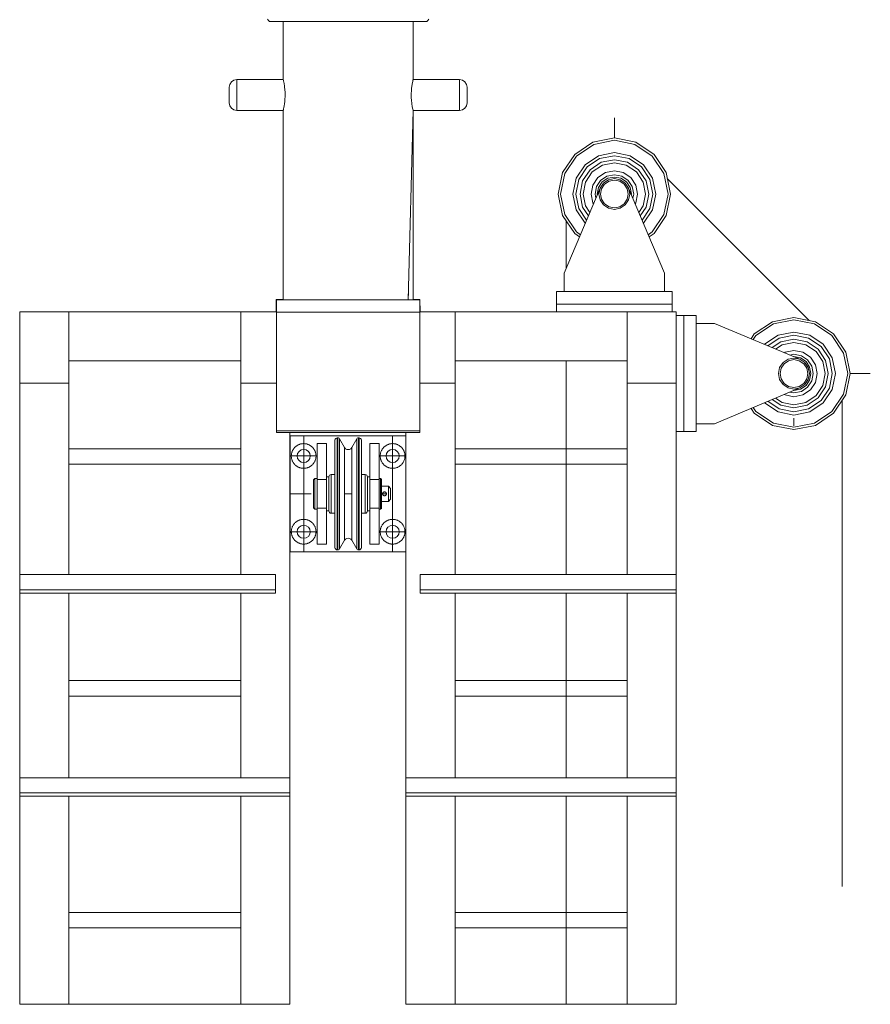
# Model space of a CAD drawing. Header units: millimetres. Extents: x 53056 to 116131, y -669674 to -625124.
# Tile 197 of 256: x 61040 to 62140, y -629223 to -627949. Entities that reach past the tile are written whole.
import ezdxf

# ---------------------------------------------------------------- set-up
doc = ezdxf.new("R2010")
doc.units = ezdxf.units.MM
doc.header["$MEASUREMENT"] = 0
for name, pattern in [('DGN Style 1', [536.199087, 0.892178, -535.306909]), ('DGN Style 3', [1249.049455, 892.178182, -356.871273]), ('DGN Style 4', [1428.377269, 713.742545, -356.871273, 0.892178, -356.871273])]:
    doc.linetypes.add(name, pattern=pattern)
doc.layers.add('Side Cradle Tower', color=7, linetype='Continuous', lineweight=0)
doc.layers.add('Side Cradle Tower Platform', color=7, linetype='Continuous', lineweight=0)

# ---------------------------------------------------------------- blocks, each defined once
blk = doc.blocks.new('*U55')
at = {"layer": 'Side Cradle Tower', "color": 7, "linetype": 'Continuous', "lineweight": 0}
for p, q in [((-23212.9, 19371.3), (-23212.9, 19371.3)), ((-23273.3, 19352.9), (-23273.3, 19345.2)), ((-22985.3, 19352.9), (-22985.3, 19360.5)), ((-23283.3, 19349), (-23283.3, 19345.8)), ((-22975.3, 19345.8), (-22975.3, 19349)), ((-23045.4, 19333.4), (-23045.6, 19334.4)), ((-23045.3, 19332.9), (-23045.4, 19333.4)), ((-23045.3, 19332.7), (-23045.3, 19088.2)), ((-23051.6, 19088.1), (-23051.4, 19098.9)), ((-23222.4, 19071.9), (-23222.5, 19087.9)), ((-23222.1, 19072.5), (-23222.1, 19088.5)), ((-23213.3, 19088.5), (-23222.1, 19088.5)), ((-23036.7, 19071.9), (-23036.7, 19087.9)), ((-23036.3, 19072.5), (-23036.4, 19088.5)), ((-23554.1, 19072.5), (-23490.6, 19072.5)), ((-23554.1, 18980), (-23554.1, 19072.5)), ((-23490.6, 19072.5), (-23490.6, 18980)), ((-23490.6, 19072.5), (-23268, 19072.5)), ((-23222.4, 19072.5), (-23268, 19072.5)), ((-23268, 19072.5), (-23268, 18980)), ((-23222.1, 19071.9), (-23222.1, 19072.5)), ((-23222.1, 18918.4), (-23222.1, 19071.9)), ((-23036.7, 18918.4), (-23036.7, 19071.9)), ((-23036.3, 19072.5), (-22991, 19072.5)), ((-22991, 19072.5), (-22991, 18980)), ((-22860, 19072.5), (-22991, 19072.5)), ((-22768.5, 19072.5), (-22768.5, 18980)), ((-22705, 19072.5), (-22710, 19072.5)), ((-22705, 19067.5), (-22705, 19072.5)), ((-23268, 19009), (-23490.6, 19009)), ((-22991, 19009), (-22768.5, 19009)), ((-23554.1, 18980), (-23554.1, 18732.4)), ((-23490.6, 18980), (-23554.1, 18980)), ((-23490.6, 18732.4), (-23490.6, 18980)), ((-23268, 18732.4), (-23268, 18980)), ((-23268, 18980), (-23222.1, 18980)), ((-22991, 18980), (-23036.7, 18980)), ((-22991, 18732.4), (-22991, 18980)), ((-22768.5, 18732.4), (-22768.5, 18980)), ((-22768.5, 18980), (-22705, 18980)), ((-23222.1, 18918.4), (-23036.7, 18918.4)), ((-23222.1, 18916.3), (-23222.1, 18918.4)), ((-23036.7, 18918.4), (-23036.7, 18916.3)), ((-22705, 18926.9), (-22705, 18732.4)), ((-23222.1, 18916.3), (-23036.7, 18916.3)), ((-23204.5, 18916.3), (-23204.5, 18818.7)), ((-23204.3, 18761.9), (-23204.3, 18911.9)), ((-23204.3, 18911.9), (-23054.5, 18911.9)), ((-23143.3, 18903.8), (-23143.3, 18909.4)), ((-23142.7, 18903.8), (-23142.7, 18909.4)), ((-23140.6, 18902.7), (-23140.6, 18908.1)), ((-23115.8, 18903.8), (-23115.8, 18909.4)), ((-23115.2, 18903.8), (-23115.2, 18909.4)), ((-23054.5, 18916.3), (-23054.5, 18818.7)), ((-23490.6, 18895.2), (-23268, 18895.2)), ((-23204.5, 18895.2), (-23204.5, 18895.2)), ((-23169.3, 18901.9), (-23157.3, 18901.9)), ((-23124.7, 18892.1), (-23124.7, 18896.7)), ((-23089.3, 18901.9), (-23101.3, 18901.9)), ((-23065.7, 18891.9), (-23068.5, 18893.7)), ((-22991, 18895.2), (-22768.5, 18895.2)), ((-23143.3, 18864.6), (-23143.3, 18888.1)), ((-23115.8, 18864.6), (-23115.8, 18888.1)), ((-23490.6, 18875.2), (-23268, 18875.2)), ((-23204.5, 18875.2), (-23204.5, 18875.2)), ((-23186.8, 18877.4), (-23190, 18878)), ((-22991, 18875.2), (-22768.5, 18875.2)), ((-23169.3, 18855.3), (-23157.3, 18855.3)), ((-23143.3, 18836.9), (-23143.3, 18864.6)), ((-23142.7, 18836.9), (-23142.7, 18864.6)), ((-23118, 18836.9), (-23118, 18864.1)), ((-23115.8, 18836.9), (-23115.8, 18864.6)), ((-23089.3, 18855.3), (-23101.3, 18855.3)), ((-23086.3, 18854.4), (-23086.3, 18850.3)), ((-23174.3, 18843.8), (-23174.3, 18849.6)), ((-23154.3, 18849.4), (-23154.3, 18845.3)), ((-23154.3, 18848.4), (-23154.3, 18846.9)), ((-23154.3, 18828.4), (-23154.3, 18836.9)), ((-23154.3, 18828.4), (-23154.3, 18824.4)), ((-23142.7, 18809.1), (-23142.7, 18836.9)), ((-23140.6, 18809.6), (-23140.6, 18836.9)), ((-23134.3, 18836.9), (-23124.3, 18836.9)), ((-23134.3, 18836.9), (-23124.3, 18836.9)), ((-23115.8, 18809.1), (-23115.8, 18836.9)), ((-23115.2, 18809.1), (-23115.2, 18836.9)), ((-23084.7, 18837.5), (-23084.6, 18837.8)), ((-23084.7, 18836.9), (-23084.7, 18836.5)), ((-23084.7, 18836.5), (-23084.6, 18836.1)), ((-23084.6, 18836.1), (-23084.6, 18835.9)), ((-23084.6, 18836.1), (-23084.6, 18836.1)), ((-23084.6, 18835.9), (-23084.3, 18835.4)), ((-23084.3, 18835.4), (-23084.3, 18835.4)), ((-23084, 18838.6), (-23084.1, 18838.5)), ((-23083.6, 18839), (-23084, 18838.6)), ((-23084, 18835.1), (-23084, 18835.1)), ((-23083.8, 18838.8), (-23083.9, 18838.8)), ((-23083.5, 18839), (-23083.5, 18839)), ((-23083.3, 18834.6), (-23083.3, 18834.6)), ((-23082.8, 18839.3), (-23083.2, 18839.2)), ((-23082.8, 18839.3), (-23083.2, 18839.2)), ((-23082.9, 18834.5), (-23082.9, 18834.5)), ((-23082.3, 18839.4), (-23082.7, 18839.3)), ((-23082.7, 18839.3), (-23082.4, 18839.4)), ((-23082.7, 18839.3), (-23082.7, 18839.3)), ((-23082.4, 18839.4), (-23082.4, 18839.4)), ((-23081.9, 18839.3), (-23082.2, 18839.4)), ((-23082, 18834.4), (-23081.4, 18834.5)), ((-23081.5, 18834.5), (-23081.3, 18834.6)), ((-23081.2, 18839.1), (-23081.3, 18839.2)), ((-23081.2, 18834.6), (-23080.5, 18835.1)), ((-23080.5, 18838.6), (-23081.1, 18839.1)), ((-23081.1, 18839.1), (-23081.1, 18839.1)), ((-23081.1, 18839.1), (-23080.8, 18838.9)), ((-23081, 18834.7), (-23081, 18834.7)), ((-23080.8, 18838.9), (-23080.7, 18838.8)), ((-23079.9, 18837.8), (-23080.5, 18838.6)), ((-23080.5, 18835.1), (-23080.4, 18835.2)), ((-23080.4, 18838.6), (-23080.4, 18838.6)), ((-23079.9, 18836.1), (-23079.8, 18836.9)), ((-23079.8, 18837.6), (-23079.8, 18837.5)), ((-23079.8, 18837.1), (-23079.8, 18836.9)), ((-23074.3, 18836.9), (-23074.3, 18839.5)), ((-23169.3, 18818.4), (-23169.3, 18821)), ((-23169.3, 18818.4), (-23157.3, 18818.4)), ((-23154.3, 18826.9), (-23154.3, 18825.3)), ((-23089.3, 18818.4), (-23101.3, 18818.4)), ((-23089.3, 18821), (-23089.3, 18818.4)), ((-23087.3, 18818.4), (-23087.3, 18816.9)), ((-23142.7, 18785.6), (-23142.7, 18809.1)), ((-23115.2, 18785.6), (-23115.2, 18809.1)), ((-23178.9, 18784.6), (-23178.3, 18787.9)), ((-23133.8, 18781.6), (-23133.8, 18777)), ((-23068.5, 18780), (-23065.7, 18781.9)), ((-23169.3, 18771.9), (-23157.3, 18771.9)), ((-23143.3, 18764.4), (-23143.3, 18769.9)), ((-23142.7, 18764.4), (-23142.7, 18769.9)), ((-23118, 18765.6), (-23118, 18771)), ((-23115.8, 18764.4), (-23115.8, 18769.9)), ((-23115.2, 18764.4), (-23115.2, 18769.9)), ((-23089.3, 18771.9), (-23101.3, 18771.9)), ((-23204.5, 18761.9), (-23204.3, 18761.9)), ((-23054.5, 18761.9), (-23204.3, 18761.9)), ((-23554.1, 18732.4), (-23223.1, 18732.4)), ((-23036, 18732.4), (-22705, 18732.4)), ((-23554.1, 18712.9), (-23223.1, 18712.9)), ((-23554.1, 18708.6), (-23554.1, 18469.6)), ((-23554.1, 18708.6), (-23223.1, 18708.6)), ((-23490.6, 18469.6), (-23490.6, 18708.6)), ((-23268, 18469.6), (-23268, 18708.6)), ((-23036, 18712.9), (-22705, 18712.9)), ((-23036, 18708.6), (-22705, 18708.6)), ((-22991, 18469.6), (-22991, 18708.6)), ((-22768.5, 18469.6), (-22768.5, 18708.6)), ((-22705, 18708.6), (-22705, 18469.6)), ((-23490.6, 18595.2), (-23268, 18595.2)), ((-23204.5, 18595.2), (-23204.5, 18595.2)), ((-23054.6, 18595.2), (-23054.5, 18595.2)), ((-22991, 18595.2), (-22768.5, 18595.2)), ((-23490.6, 18575.2), (-23268, 18575.2)), ((-23204.5, 18575.2), (-23204.5, 18575.2)), ((-23054.6, 18575.2), (-23054.5, 18575.2)), ((-22991, 18575.2), (-22768.5, 18575.2)), ((-23554.1, 18469.6), (-23204.5, 18469.6)), ((-23054.6, 18469.6), (-22705, 18469.6)), ((-23554.1, 18450.1), (-23204.5, 18450.1)), ((-23054.6, 18450.1), (-22705, 18450.1)), ((-23554.1, 18445.9), (-23554.1, 18176.5)), ((-23554.1, 18445.9), (-23204.5, 18445.9)), ((-23490.6, 18176.5), (-23490.6, 18445.9)), ((-23268, 18176.5), (-23268, 18445.9)), ((-23054.6, 18445.9), (-22705, 18445.9)), ((-22991, 18176.5), (-22991, 18445.9)), ((-22768.5, 18176.5), (-22768.5, 18445.9)), ((-22705, 18445.9), (-22705, 18176.5)), ((-23490.6, 18401.5), (-23490.6, 18401.5)), ((-23268, 18401.5), (-23268, 18401.5)), ((-22991, 18401.5), (-22991, 18401.5)), ((-22768.5, 18401.5), (-22768.5, 18401.5)), ((-23490.6, 18295.2), (-23268, 18295.2)), ((-23204.5, 18295.2), (-23204.5, 18295.2)), ((-23054.6, 18295.2), (-23054.5, 18295.2)), ((-22991, 18295.2), (-22768.5, 18295.2)), ((-23490.6, 18275.2), (-23268, 18275.2)), ((-23204.5, 18275.2), (-23204.5, 18275.2)), ((-23054.6, 18275.2), (-23054.5, 18275.2)), ((-22991, 18275.2), (-22768.5, 18275.2)), ((-23554.1, 18176.5), (-23204.5, 18176.5)), ((-23054.6, 18176.5), (-22705, 18176.5))]:
    blk.add_line(p, q, dxfattribs=at)
at = {"layer": 'Side Cradle Tower', "color": 7, "linetype": 'DGN Style 4', "lineweight": 0}
for p, q in [((-23186.8, 18911.9), (-23186.8, 18761.9)), ((-23071.8, 18911.9), (-23071.8, 18761.9)), ((-23169.3, 18885.9), (-23204.3, 18885.9)), ((-23089.3, 18885.9), (-23054.5, 18885.9)), ((-23204.5, 18836.9), (-23177, 18836.9)), ((-23084.7, 18836.9), (-23079.8, 18836.9)), ((-23169.3, 18787.9), (-23204.3, 18787.9)), ((-23089.3, 18787.9), (-23054.5, 18787.9))]:
    blk.add_line(p, q, dxfattribs=at)
at = {"layer": 'Side Cradle Tower', "color": 7, "linetype": 'Continuous', "lineweight": 0, "flags": 128}
for points in [[(-23025, 19450.9), (-23026.1, 19449.3), (-23027.7, 19448.2), (-23029.6, 19447.9), (-23037.7, 19447.9), (-23055.7, 19447.9), (-23081.7, 19447.9), (-23112.8, 19447.9), (-23145.7, 19447.9), (-23176.8, 19447.9), (-23202.8, 19447.9), (-23220.8, 19447.9), (-23228.9, 19447.9), (-23230.8, 19448.2), (-23232.4, 19449.3), (-23233.5, 19450.9)], [(-23283.3, 19349), (-23283.3, 19352.9), (-23283.3, 19356.7), (-23283.3, 19359.9), (-23283.3, 19362.1), (-23283.3, 19362.9), (-23282.5, 19366.7), (-23280.3, 19369.9), (-23277.1, 19372.1), (-23273.3, 19372.9), (-23213.2, 19372.8), (-23213.3, 19447.9), (-23213.3, 19447.9)], [(-23045.3, 19447.9), (-23045.3, 19447.9), (-23045.3, 19372.9), (-22985.3, 19372.9), (-22981.4, 19372.1), (-22978.2, 19369.9), (-22976, 19366.7), (-22975.3, 19362.9), (-22975.3, 19362.1), (-22975.3, 19359.9), (-22975.3, 19356.7), (-22975.3, 19352.9), (-22975.3, 19349)], [(-23273.3, 19372.9), (-23273.3, 19371.3), (-23273.3, 19367), (-23273.3, 19360.5), (-23273.3, 19352.9)], [(-23213.2, 19372.8), (-23213.1, 19372.3), (-23212.9, 19371.3)], [(-23212.9, 19371.3), (-23212.5, 19369.7), (-23212.2, 19367.8), (-23212.1, 19367), (-23211.8, 19365.2), (-23211.4, 19362.7), (-23211.2, 19360.5), (-23211.1, 19359.4), (-23210.9, 19356.4), (-23210.8, 19352.9), (-23210.9, 19351), (-23211, 19347.5), (-23211.2, 19345.2), (-23211.3, 19344.5), (-23211.6, 19341.4), (-23212, 19339), (-23212.1, 19338.7), (-23212.4, 19336.6), (-23212.7, 19335.1), (-23212.9, 19334.5), (-23213, 19333.7), (-23213.2, 19333.1), (-23213.2, 19333.1)], [(-23045.6, 19334.4), (-23045.6, 19334.4), (-23046, 19336.1), (-23046.3, 19337.9), (-23046.5, 19338.8), (-23046.7, 19340.6), (-23047.1, 19343), (-23047.3, 19345.2), (-23047.4, 19346.4), (-23047.6, 19349.3), (-23047.7, 19352.9), (-23047.6, 19354.8), (-23047.5, 19358.2), (-23047.3, 19360.5), (-23047.2, 19361.2), (-23046.9, 19364.3), (-23046.5, 19366.7), (-23046.5, 19367), (-23046.1, 19369.1), (-23045.8, 19370.6), (-23045.6, 19371.3), (-23045.5, 19372), (-23045.3, 19372.7), (-23045.3, 19372.8), (-23045.3, 19372.8), (-23045.3, 19372.9)], [(-22985.3, 19360.5), (-22985.3, 19367), (-22985.3, 19371.3), (-22985.3, 19372.9)], [(-22985.3, 19332.9), (-22985.3, 19334.4), (-22985.3, 19338.7), (-22985.3, 19345.2), (-22985.3, 19352.9)], [(-23283.3, 19345.8), (-23283.3, 19343.6), (-23283.3, 19342.9), (-23282.5, 19339), (-23280.3, 19335.8), (-23277.1, 19333.6), (-23273.3, 19332.9), (-23213.2, 19332.9), (-23213.2, 19332.5)], [(-23273.3, 19345.2), (-23273.3, 19338.7), (-23273.3, 19334.4), (-23273.3, 19332.9)], [(-22975.3, 19345.8), (-22975.3, 19343.6), (-22975.3, 19342.9), (-22976, 19339), (-22978.2, 19335.8), (-22981.4, 19333.6), (-22985.3, 19332.9), (-23045.3, 19332.9), (-23051.6, 19088.1)], [(-23213.2, 19332.9), (-23213.2, 19332.9), (-23213.3, 19088.2)], [(-23213.2, 19333.1), (-23213.2, 19332.9), (-23213.2, 19332.9), (-23213.2, 19332.9)], [(-23036.7, 19087.9), (-23222.5, 19087.9), (-23222.1, 19088.5), (-23222.1, 19088.5)], [(-23222.1, 19088.5), (-23222.1, 19087.9), (-23222.1, 19087.9)], [(-23045.3, 19088.2), (-23045.3, 19088.2), (-23045.3, 19088.2), (-23045.3, 19088.2), (-23051.6, 19088.1), (-23051.6, 19088.1), (-23051.6, 19088.1), (-23051.6, 19088.1), (-23051.6, 19088.1), (-23051.6, 19088.1), (-23051.6, 19088.1), (-23051.6, 19088.1), (-23051.6, 19088.1), (-23051.6, 19088.1), (-23051.6, 19088.1), (-23051.6, 19088.1), (-23051.6, 19088.1), (-23051.6, 19088.1), (-23051.7, 19088.1), (-23069.9, 19088), (-23069.9, 19088), (-23069.9, 19088), (-23097.1, 19087.9), (-23097.1, 19087.9), (-23129.3, 19087.9), (-23129.3, 19087.9), (-23161.4, 19087.9), (-23161.4, 19087.9), (-23188.6, 19088), (-23188.7, 19088), (-23206.9, 19088.1), (-23206.9, 19088.1), (-23206.9, 19088.1), (-23206.9, 19088.1), (-23206.9, 19088.1), (-23206.9, 19088.1), (-23206.9, 19088.1), (-23206.9, 19088.1), (-23206.9, 19088.1), (-23206.9, 19088.1), (-23206.9, 19088.1), (-23206.9, 19088.1), (-23206.9, 19088.1), (-23206.9, 19088.1), (-23213.3, 19088.2), (-23213.3, 19088.2)], [(-23036.4, 19088.5), (-23036.4, 19088.5), (-23045.3, 19088.5)], [(-23036.4, 19088.5), (-23036.4, 19088.5), (-23036.7, 19087.9)], [(-23036.7, 19071.9), (-23222.4, 19071.9), (-23222.1, 19072.5), (-23222.1, 19072.5)], [(-23036.3, 19072.5), (-23036.3, 19072.5), (-23036.7, 19071.9)], [(-23132.6, 18895.3), (-23133.8, 18896.7), (-23140.6, 18908.1), (-23141.1, 18908.8), (-23141.9, 18909.2), (-23142.7, 18909.4), (-23143.3, 18909.4), (-23144.4, 18909.1), (-23145.4, 18908.5), (-23146, 18907.5), (-23146.3, 18906.4), (-23146.3, 18901.1), (-23146.3, 18886), (-23146.3, 18863.5), (-23146.3, 18836.9), (-23146.3, 18810.3), (-23146.3, 18787.7), (-23146.3, 18772.7), (-23146.3, 18767.4), (-23146, 18766.2), (-23145.4, 18765.2), (-23144.4, 18764.6), (-23143.3, 18764.4), (-23142.7, 18764.4), (-23141.9, 18764.5), (-23141.1, 18764.9), (-23140.6, 18765.6), (-23133.8, 18777), (-23132.6, 18778.4), (-23131, 18779.3), (-23129.3, 18779.6), (-23127.5, 18779.3), (-23125.9, 18778.4), (-23124.7, 18777), (-23118, 18765.6), (-23117.4, 18764.9), (-23116.6, 18764.5), (-23115.8, 18764.4), (-23115.2, 18764.4), (-23114.1, 18764.6), (-23113.1, 18765.2), (-23112.5, 18766.2), (-23112.2, 18767.4), (-23112.2, 18772.7), (-23112.2, 18787.7), (-23112.2, 18810.3), (-23112.2, 18836.9), (-23112.2, 18863.5), (-23112.2, 18886), (-23112.2, 18901.1), (-23112.2, 18906.4), (-23112.5, 18907.5), (-23113.1, 18908.5), (-23114.1, 18909.1), (-23115.2, 18909.4), (-23115.8, 18909.4), (-23116.6, 18909.2), (-23117.4, 18908.8), (-23118, 18908.1), (-23124.7, 18896.7), (-23125.9, 18895.3), (-23127.5, 18894.4), (-23129.3, 18894.1), (-23131, 18894.4), (-23132.6, 18895.3)], [(-23118, 18864.1), (-23118, 18864.1), (-23118, 18887.3), (-23118, 18902.7), (-23118, 18908.1)], [(-23204.5, 18875.2), (-23204.5, 18875.2), (-23204.5, 18895.2)], [(-23186.8, 18877.4), (-23183.5, 18878), (-23180.7, 18879.9), (-23178.9, 18882.6), (-23178.3, 18885.9), (-23178.9, 18889.1), (-23180.7, 18891.9), (-23183.5, 18893.7), (-23186.8, 18894.4), (-23190, 18893.7), (-23192.8, 18891.9), (-23194.6, 18889.1), (-23195.3, 18885.9), (-23194.6, 18882.6), (-23192.8, 18879.9), (-23190, 18878)], [(-23169.3, 18852.7), (-23169.3, 18855.3), (-23169.3, 18901.9), (-23169.3, 18901.9)], [(-23157.3, 18858.9), (-23157.3, 18901.9), (-23157.3, 18901.9)], [(-23143.3, 18888.1), (-23143.3, 18903.8), (-23143.3, 18903.8)], [(-23142.7, 18888.1), (-23142.7, 18903.8), (-23142.7, 18903.8)], [(-23140.6, 18887.3), (-23140.6, 18902.7), (-23140.6, 18902.7)], [(-23133.8, 18896.7), (-23133.8, 18892.1), (-23133.8, 18879.2), (-23133.8, 18859.8)], [(-23124.7, 18836.9), (-23124.7, 18859.8), (-23124.7, 18879.2), (-23124.7, 18892.1), (-23124.7, 18892.1)], [(-23115.8, 18888.1), (-23115.8, 18903.8), (-23115.8, 18903.8)], [(-23115.2, 18888.1), (-23115.2, 18903.8), (-23115.2, 18903.8)], [(-23101.3, 18901.9), (-23101.3, 18901.9), (-23101.3, 18858.9)], [(-23089.3, 18901.9), (-23089.3, 18901.9), (-23089.3, 18855.3), (-23089.3, 18852.7)], [(-23065.7, 18891.9), (-23063.9, 18889.1), (-23063.3, 18885.9), (-23063.9, 18882.6), (-23065.7, 18879.9), (-23068.5, 18878), (-23071.8, 18877.4), (-23075, 18878), (-23077.8, 18879.9), (-23079.6, 18882.6), (-23080.3, 18885.9), (-23079.6, 18889.1), (-23077.8, 18891.9), (-23075, 18893.7), (-23071.8, 18894.4), (-23068.5, 18893.7)], [(-23142.7, 18864.6), (-23142.7, 18888.1), (-23142.7, 18888.1)], [(-23140.6, 18864.1), (-23140.6, 18887.3), (-23140.6, 18887.3)], [(-23115.2, 18864.6), (-23115.2, 18888.1), (-23115.2, 18888.1)], [(-23174.3, 18849.6), (-23174.3, 18853.5), (-23174.3, 18854.9), (-23172.3, 18856.9), (-23169.3, 18856.9)], [(-23172.3, 18856.9), (-23172.3, 18855.3), (-23172.3, 18851), (-23172.3, 18844.5), (-23172.3, 18836.9), (-23172.3, 18829.2), (-23172.3, 18822.7), (-23172.3, 18818.4), (-23172.3, 18816.9)], [(-23154.3, 18845.3), (-23154.3, 18836.9), (-23154.3, 18828.4), (-23154.3, 18821.3), (-23154.3, 18816.5), (-23154.3, 18814.9), (-23157.3, 18814.9), (-23157.3, 18816.5), (-23157.3, 18821.3), (-23157.3, 18828.4), (-23157.3, 18836.9), (-23157.3, 18845.3), (-23157.3, 18852.4), (-23157.3, 18857.2), (-23157.3, 18858.9), (-23154.3, 18858.9), (-23154.3, 18857.2), (-23154.3, 18852.4), (-23154.3, 18845.3)], [(-23154.3, 18852.4), (-23154.3, 18857.2), (-23154.3, 18858.9), (-23154, 18860), (-23153.4, 18861), (-23152.4, 18861.6), (-23151.3, 18861.9), (-23146.3, 18861.9)], [(-23151.3, 18836.9), (-23151.3, 18846.4), (-23151.3, 18854.5), (-23151.3, 18860), (-23151.3, 18861.9)], [(-23140.6, 18836.9), (-23140.6, 18864.1), (-23140.6, 18864.1)], [(-23133.8, 18859.8), (-23133.8, 18836.9), (-23133.8, 18814), (-23133.8, 18794.6), (-23133.8, 18781.6), (-23133.8, 18781.6)], [(-23115.2, 18836.9), (-23115.2, 18864.6), (-23115.2, 18864.6)], [(-23112.2, 18861.9), (-23107.3, 18861.9), (-23106.1, 18861.6), (-23105.1, 18861), (-23104.5, 18860), (-23104.3, 18858.9), (-23104.3, 18857.2), (-23104.3, 18852.4), (-23104.3, 18845.3)], [(-23107.3, 18836.9), (-23107.3, 18846.4), (-23107.3, 18854.5), (-23107.3, 18860), (-23107.3, 18861.9)], [(-23101.3, 18845.3), (-23101.3, 18836.9), (-23101.3, 18828.4), (-23101.3, 18821.3), (-23101.3, 18816.5), (-23101.3, 18814.9), (-23104.3, 18814.9), (-23104.3, 18816.5), (-23104.3, 18821.3), (-23104.3, 18828.4), (-23104.3, 18836.9), (-23104.3, 18845.3), (-23104.3, 18852.4), (-23104.3, 18857.2), (-23104.3, 18858.9), (-23101.3, 18858.9), (-23101.3, 18857.2), (-23101.3, 18852.4), (-23101.3, 18845.3)], [(-23089.3, 18856.9), (-23087.3, 18856.9), (-23086.3, 18855.9), (-23086.3, 18854.4)], [(-23087.3, 18818.4), (-23087.3, 18822.7), (-23087.3, 18829.2), (-23087.3, 18836.9), (-23087.3, 18844.5), (-23087.3, 18851), (-23087.3, 18855.3), (-23087.3, 18856.9)], [(-23169.3, 18816.9), (-23172.3, 18816.9), (-23174.3, 18818.9), (-23174.3, 18820.2), (-23174.3, 18824.1), (-23174.3, 18830), (-23174.3, 18836.9), (-23174.3, 18843.8)], [(-23169.3, 18852.7), (-23169.3, 18851), (-23169.3, 18851)], [(-23169.3, 18846.6), (-23169.3, 18850.9), (-23169.3, 18851)], [(-23169.3, 18846.7), (-23169.3, 18844.5), (-23169.3, 18844.5)], [(-23169.3, 18836.9), (-23169.3, 18844.5), (-23169.3, 18844.5)], [(-23154.3, 18845.3), (-23154.3, 18852.4), (-23154.3, 18852.4)], [(-23154.3, 18836.9), (-23154.3, 18845.3), (-23154.3, 18845.3)], [(-23104.3, 18845.3), (-23104.3, 18845.3), (-23104.3, 18836.9)], [(-23089.3, 18851), (-23089.3, 18851), (-23089.3, 18852.7)], [(-23089.3, 18851), (-23089.3, 18850.9), (-23089.3, 18846.7)], [(-23086.3, 18850.3), (-23086.3, 18844.1), (-23086.3, 18836.9), (-23086.3, 18829.6), (-23086.3, 18823.4), (-23086.3, 18819.3), (-23086.3, 18817.9), (-23087.3, 18816.9), (-23089.3, 18816.9)], [(-23089.3, 18844.5), (-23089.3, 18844.5), (-23089.3, 18846.7)], [(-23089.3, 18844.5), (-23089.3, 18844.5), (-23089.3, 18836.9)], [(-23086.3, 18846.9), (-23077.3, 18846.9), (-23074.3, 18843.9), (-23074.3, 18843.3), (-23074.3, 18841.8), (-23074.3, 18839.5)], [(-23077.3, 18846.9), (-23077.3, 18846.1), (-23077.3, 18843.9), (-23077.3, 18840.7), (-23077.3, 18836.9), (-23077.3, 18833), (-23077.3, 18829.8), (-23077.3, 18827.6), (-23077.3, 18826.9)], [(-23169.3, 18829.2), (-23169.3, 18829.2), (-23169.3, 18836.9)], [(-23169.3, 18829.2), (-23169.3, 18829.2), (-23169.3, 18827.1)], [(-23154.3, 18821.3), (-23154.3, 18828.4), (-23154.3, 18828.4)], [(-23151.3, 18811.9), (-23151.3, 18813.8), (-23151.3, 18819.2), (-23151.3, 18827.3), (-23151.3, 18836.9)], [(-23143.3, 18809.1), (-23143.3, 18809.1), (-23143.3, 18836.9)], [(-23124.7, 18777), (-23124.7, 18781.6), (-23124.7, 18794.6), (-23124.7, 18814), (-23124.7, 18836.9)], [(-23118, 18809.6), (-23118, 18809.6), (-23118, 18836.9)], [(-23107.3, 18811.9), (-23107.3, 18813.8), (-23107.3, 18819.2), (-23107.3, 18827.3), (-23107.3, 18836.9)], [(-23104.3, 18836.9), (-23104.3, 18836.9), (-23104.3, 18828.4)], [(-23104.3, 18828.4), (-23104.3, 18828.4), (-23104.3, 18821.3)], [(-23089.3, 18836.9), (-23089.3, 18829.2), (-23089.3, 18829.2)], [(-23089.3, 18827.1), (-23089.3, 18829.2), (-23089.3, 18829.2)], [(-23074.3, 18836.9), (-23074.3, 18834.2), (-23074.3, 18831.9), (-23074.3, 18830.4), (-23074.3, 18829.9), (-23077.3, 18826.9), (-23086.3, 18826.9)], [(-23084.7, 18836.9), (-23084.7, 18836.9), (-23084.7, 18836.9), (-23084.8, 18837), (-23084.7, 18837.4)], [(-23084.1, 18838.5), (-23084.6, 18837.8), (-23084.6, 18837.8), (-23084.6, 18837.8), (-23084.7, 18837.4)], [(-23084.7, 18837.4), (-23084.7, 18837.4), (-23084.6, 18837.8), (-23084.6, 18837.8), (-23084.4, 18838.1), (-23084.4, 18838.1)], [(-23084.4, 18838.1), (-23084.6, 18837.8), (-23084.6, 18837.8), (-23084.7, 18836.9)], [(-23084.6, 18836.1), (-23084.7, 18836.5), (-23084.7, 18836.9)], [(-23084.3, 18835.4), (-23084.5, 18835.7), (-23084.6, 18835.9)], [(-23084.4, 18838.1), (-23084.1, 18838.5), (-23084, 18838.6), (-23083.9, 18838.8)], [(-23084.3, 18835.4), (-23084.3, 18835.4), (-23084, 18835.1), (-23084, 18835.1)], [(-23084.1, 18835.2), (-23084, 18835.1), (-23083.3, 18834.6)], [(-23083.3, 18834.6), (-23083.7, 18834.8), (-23084, 18835.1), (-23084, 18835.1)], [(-23083.9, 18838.8), (-23083.5, 18839), (-23083.5, 18839)], [(-23083.2, 18839.2), (-23083.2, 18839.2), (-23083.5, 18839)], [(-23083.5, 18839), (-23083.2, 18839.2), (-23083.2, 18839.2)], [(-23083.3, 18834.6), (-23083.3, 18834.6), (-23083.2, 18834.6), (-23082.9, 18834.5), (-23082.9, 18834.5)], [(-23083.2, 18839.2), (-23082.7, 18839.3), (-23082.7, 18839.3)], [(-23083.2, 18839.2), (-23083.2, 18839.2), (-23083.2, 18839.2)], [(-23082.9, 18834.5), (-23082.5, 18834.4), (-23082.5, 18834.4)], [(-23082.5, 18834.4), (-23082.5, 18834.4), (-23082.9, 18834.5), (-23082.9, 18834.5)], [(-23082.9, 18834.5), (-23082.5, 18834.4), (-23082.5, 18834.4)], [(-23081.3, 18834.6), (-23081.4, 18834.5), (-23081.8, 18834.4), (-23082.3, 18834.4), (-23082.5, 18834.4)], [(-23082.5, 18834.4), (-23082.3, 18834.4), (-23081.8, 18834.4)], [(-23082.3, 18839.4), (-23082.3, 18839.4), (-23082.4, 18839.4), (-23082.4, 18839.4)], [(-23082.3, 18839.4), (-23081.9, 18839.3), (-23081.5, 18839.3), (-23081.3, 18839.2)], [(-23081.2, 18839.1), (-23081.3, 18839.2), (-23081.9, 18839.3)], [(-23081.3, 18839.2), (-23081.1, 18839.1), (-23081.1, 18839.1)], [(-23081.3, 18834.6), (-23081.3, 18834.6), (-23081, 18834.7), (-23081, 18834.7)], [(-23079.8, 18836.9), (-23079.8, 18836.7), (-23079.8, 18836.3), (-23079.9, 18835.9), (-23079.9, 18835.9), (-23080.2, 18835.5), (-23080.4, 18835.2), (-23080.5, 18835.1), (-23080.7, 18834.9), (-23081, 18834.7)], [(-23080.4, 18838.6), (-23080.4, 18838.6), (-23080.5, 18838.6), (-23080.8, 18838.9), (-23080.8, 18838.9)], [(-23080.4, 18838.6), (-23080.2, 18838.3), (-23080, 18837.9), (-23079.9, 18837.8), (-23079.8, 18837.6)], [(-23080.4, 18835.2), (-23080, 18835.9), (-23079.8, 18836.3)], [(-23079.8, 18837.5), (-23079.9, 18837.8), (-23080, 18837.8)], [(-23079.8, 18837.1), (-23079.8, 18837.1), (-23079.8, 18837.6), (-23079.8, 18837.6)], [(-23079.8, 18837.1), (-23079.8, 18837.1), (-23079.8, 18837.1)], [(-23204.5, 18818.7), (-23204.5, 18496.3), (-23204.5, 18469.6)], [(-23169.3, 18822.8), (-23169.3, 18822.8), (-23169.3, 18827.1)], [(-23169.3, 18822.8), (-23169.3, 18822.7), (-23169.3, 18821)], [(-23169.3, 18771.9), (-23169.3, 18771.9), (-23169.3, 18818.4)], [(-23154.3, 18816.5), (-23154.3, 18821.3), (-23154.3, 18821.3)], [(-23146.3, 18811.9), (-23151.3, 18811.9), (-23152.4, 18812.1), (-23153.4, 18812.7), (-23154, 18813.7), (-23154.3, 18814.9), (-23154.3, 18816.5), (-23154.3, 18816.5)], [(-23104.3, 18816.5), (-23104.3, 18816.5), (-23104.3, 18814.9), (-23104.5, 18813.7), (-23105.1, 18812.7), (-23106.1, 18812.1), (-23107.3, 18811.9), (-23112.2, 18811.9)], [(-23104.3, 18821.3), (-23104.3, 18821.3), (-23104.3, 18816.5)], [(-23089.3, 18827.1), (-23089.3, 18822.8), (-23089.3, 18822.8)], [(-23089.3, 18821), (-23089.3, 18822.7), (-23089.3, 18822.8)], [(-23089.3, 18818.4), (-23089.3, 18771.9), (-23089.3, 18771.9)], [(-23054.5, 18469.6), (-23054.5, 18496.3), (-23054.5, 18818.7)], [(-23157.3, 18771.9), (-23157.3, 18771.9), (-23157.3, 18814.9)], [(-23143.3, 18785.6), (-23143.3, 18785.6), (-23143.3, 18809.1)], [(-23140.6, 18765.6), (-23140.6, 18771), (-23140.6, 18786.5), (-23140.6, 18809.6), (-23140.6, 18809.6)], [(-23118, 18786.5), (-23118, 18786.5), (-23118, 18809.6)], [(-23115.8, 18785.6), (-23115.8, 18785.6), (-23115.8, 18809.1)], [(-23101.3, 18814.9), (-23101.3, 18771.9), (-23101.3, 18771.9)], [(-23178.9, 18784.6), (-23180.7, 18781.9), (-23183.5, 18780), (-23186.8, 18779.4), (-23190, 18780), (-23192.8, 18781.9), (-23194.6, 18784.6), (-23195.3, 18787.9), (-23194.6, 18791.1), (-23192.8, 18793.9), (-23190, 18795.7), (-23186.8, 18796.4), (-23183.5, 18795.7), (-23180.7, 18793.9), (-23178.9, 18791.1), (-23178.3, 18787.9)], [(-23068.5, 18780), (-23071.8, 18779.4), (-23075, 18780), (-23077.8, 18781.9), (-23079.6, 18784.6), (-23080.3, 18787.9), (-23079.6, 18791.1), (-23077.8, 18793.9), (-23075, 18795.7), (-23071.8, 18796.4), (-23068.5, 18795.7), (-23065.7, 18793.9), (-23063.9, 18791.1), (-23063.3, 18787.9), (-23063.9, 18784.6), (-23065.7, 18781.9)], [(-23143.3, 18769.9), (-23143.3, 18769.9), (-23143.3, 18785.6)], [(-23142.7, 18769.9), (-23142.7, 18769.9), (-23142.7, 18785.6)], [(-23118, 18771), (-23118, 18771), (-23118, 18786.5)], [(-23115.8, 18769.9), (-23115.8, 18769.9), (-23115.8, 18785.6)], [(-23115.2, 18769.9), (-23115.2, 18769.9), (-23115.2, 18785.6)], [(-23554.1, 18708.6), (-23554.1, 18712.9), (-23554.1, 18732.4)], [(-23223.1, 18708.6), (-23223.1, 18712.9), (-23223.1, 18732.4)], [(-23036, 18708.6), (-23036, 18712.9), (-23036, 18732.4)], [(-22705, 18708.6), (-22705, 18712.9), (-22705, 18732.4)], [(-23204.5, 18575.2), (-23204.5, 18575.2), (-23204.5, 18595.2)], [(-23054.6, 18575.2), (-23054.6, 18575.2), (-23054.6, 18595.2)], [(-23554.1, 18445.9), (-23554.1, 18450.1), (-23554.1, 18469.6)], [(-23204.5, 18445.9), (-23204.5, 18450.1), (-23204.5, 18469.6)], [(-23054.6, 18445.9), (-23054.6, 18450.1), (-23054.6, 18469.6)], [(-22705, 18445.9), (-22705, 18450.1), (-22705, 18469.6)], [(-23204.5, 18445.9), (-23204.5, 18298.7), (-23204.5, 18176.5)], [(-23054.5, 18176.5), (-23054.5, 18298.7), (-23054.5, 18445.9)], [(-23204.5, 18275.2), (-23204.5, 18275.2), (-23204.5, 18295.2)], [(-23054.6, 18275.2), (-23054.6, 18275.2), (-23054.6, 18295.2)]]:
    blk.add_lwpolyline(points, dxfattribs=at)
at = {"layer": 'Side Cradle Tower', "color": 7, "linetype": 'DGN Style 4', "lineweight": 0, "extrusion": (0, 0, -1)}
for centre in [(23186.8, 18885.9), (23071.8, 18885.9), (23186.8, 18787.9), (23071.8, 18787.9)]:
    blk.add_arc(centre, 16, 0, 360, dxfattribs=at)
at = {"layer": 'Side Cradle Tower Platform', "color": 7, "linetype": 'DGN Style 4', "lineweight": 0}
for p, q in [((-22785, 19323.6), (-22785, 19297.3)), ((-22454, 18992.5), (-22480.2, 18992.5))]:
    blk.add_line(p, q, dxfattribs=at)
at = {"layer": 'Side Cradle Tower Platform', "color": 7, "linetype": 'Continuous', "lineweight": 0}
for p, q in [((-22791.9, 19241.5), (-22797.7, 19237.6)), ((-22766.6, 19232.6), (-22769.2, 19236.4)), ((-22792.7, 19206.4), (-22785, 19204.8)), ((-22710, 19098.5), (-22860, 19098.5)), ((-22860, 19098.5), (-22860, 19082.5)), ((-22710, 19082.5), (-22710, 19098.5)), ((-22860, 19082.5), (-22710, 19082.5)), ((-22860, 19082.5), (-22860, 19072.5)), ((-22710, 19072.5), (-22860, 19072.5)), ((-22710, 19082.5), (-22710, 19072.5)), ((-22705, 18926.9), (-22705, 19067.5)), ((-22695, 19067.5), (-22705, 19067.5)), ((-22695, 19067.5), (-22695, 18917.5)), ((-22679, 19067.5), (-22695, 19067.5)), ((-22679, 18917.5), (-22679, 19067.5)), ((-22571.2, 19000.2), (-22572.7, 18992.5)), ((-22536.1, 18999.4), (-22540, 19005.3)), ((-22544.9, 18974.1), (-22541.1, 18976.7)), ((-22552.7, 18935), (-22552.7, 18925)), ((-22695, 18917.5), (-22705, 18917.5)), ((-22695, 18917.5), (-22679, 18917.5))]:
    blk.add_line(p, q, dxfattribs=at)
at = {"layer": 'Side Cradle Tower Platform', "color": 7, "linetype": 'DGN Style 3', "lineweight": 0}
for p, q in [((-22532.9, 19061.1), (-22716.5, 19244.7)), ((-22847.5, 19190.4), (-22847.5, 19128.2)), ((-22847.5, 19009), (-22847.5, 18732.4)), ((-22490.2, 17079.9), (-22490.2, 18958.1)), ((-22847.5, 18708.6), (-22847.5, 18469.6)), ((-22847.5, 18445.9), (-22847.5, 18176.5))]:
    blk.add_line(p, q, dxfattribs=at)
at = {"layer": 'Side Cradle Tower Platform', "color": 7, "linetype": 'Continuous', "lineweight": 0, "flags": 128}
for points in [[(-22785, 19297.3), (-22812.8, 19291.8), (-22836.3, 19276.1), (-22852, 19252.6), (-22857.5, 19224.8), (-22852, 19197.1), (-22836.3, 19173.6), (-22830.1, 19169.4)], [(-22785, 19294.3), (-22811.6, 19289.1), (-22834.1, 19274), (-22849.2, 19251.4), (-22854.5, 19224.8), (-22849.2, 19198.2), (-22834.1, 19175.7), (-22828.9, 19172.2)], [(-22739.9, 19169.4), (-22733.7, 19173.6), (-22718, 19197.1), (-22712.5, 19224.8), (-22718, 19252.6), (-22733.7, 19276.1), (-22757.3, 19291.8), (-22785, 19297.3)], [(-22741.1, 19172.2), (-22735.9, 19175.7), (-22720.8, 19198.2), (-22715.5, 19224.8), (-22720.8, 19251.4), (-22735.9, 19274), (-22758.4, 19289.1), (-22785, 19294.3)], [(-22785, 19278.4), (-22805.5, 19274.4), (-22822.9, 19262.7), (-22834.5, 19245.4), (-22838.6, 19224.8), (-22834.5, 19204.3), (-22822.9, 19186.9), (-22822.7, 19186.8)], [(-22785, 19274.4), (-22804, 19270.7), (-22820.1, 19259.9), (-22830.8, 19243.8), (-22834.6, 19224.8), (-22830.8, 19205.9), (-22820.9, 19191.1)], [(-22747.3, 19186.8), (-22747.1, 19186.9), (-22735.5, 19204.3), (-22731.4, 19224.8), (-22735.5, 19245.4), (-22747.1, 19262.7), (-22764.5, 19274.4), (-22785, 19278.4)], [(-22749.1, 19191.1), (-22739.2, 19205.9), (-22735.4, 19224.8), (-22739.2, 19243.8), (-22749.9, 19259.9), (-22766, 19270.7), (-22785, 19274.4)], [(-22785, 19269.2), (-22802, 19265.9), (-22816.4, 19256.2), (-22826, 19241.8), (-22829.4, 19224.8), (-22826, 19207.9), (-22818.6, 19196.7)], [(-22785, 19265.2), (-22800.5, 19262.2), (-22813.6, 19253.4), (-22822.3, 19240.3), (-22825.4, 19224.8), (-22822.3, 19209.4), (-22816.7, 19201.1)], [(-22751.4, 19196.7), (-22744, 19207.9), (-22740.6, 19224.8), (-22744, 19241.8), (-22753.6, 19256.2), (-22768, 19265.9), (-22785, 19269.2)], [(-22753.3, 19201.1), (-22747.7, 19209.4), (-22744.6, 19224.8), (-22747.7, 19240.3), (-22756.5, 19253.4), (-22769.6, 19262.2), (-22785, 19265.2)], [(-22785, 19254.8), (-22796.5, 19252.6), (-22806.2, 19246.1), (-22812.7, 19236.3), (-22815, 19224.8), (-22812.7, 19213.4), (-22812, 19212.3)], [(-22785, 19249.8), (-22794.6, 19247.9), (-22802.7, 19242.5), (-22808.1, 19234.4), (-22810, 19224.8), (-22809, 19219.5)], [(-22758, 19212.3), (-22757.3, 19213.4), (-22755, 19224.8), (-22757.3, 19236.3), (-22763.8, 19246.1), (-22773.5, 19252.6), (-22785, 19254.8)], [(-22761.1, 19219.5), (-22760, 19224.8), (-22761.9, 19234.4), (-22767.3, 19242.5), (-22775.4, 19247.9), (-22785, 19249.8)], [(-22800.9, 19236.4), (-22803.4, 19232.6), (-22850, 19122.2), (-22850, 19098.5)], [(-22785, 19246.8), (-22793.4, 19245.2), (-22800.6, 19240.4), (-22805.3, 19233.3), (-22807, 19224.8), (-22806.9, 19224.4)], [(-22792.7, 19206.4), (-22799.1, 19210.7), (-22803.5, 19217.2), (-22805, 19224.8), (-22803.5, 19232.5), (-22799.1, 19239), (-22792.7, 19243.3), (-22785, 19244.8), (-22777.4, 19243.3), (-22770.9, 19239), (-22766.5, 19232.5), (-22765, 19224.8), (-22766.5, 19217.2), (-22770.9, 19210.7), (-22777.4, 19206.4), (-22785, 19204.8)], [(-22791.9, 19241.5), (-22785, 19242.8), (-22778.1, 19241.5), (-22772.3, 19237.6), (-22768.4, 19231.7), (-22767, 19224.8), (-22768.4, 19218), (-22772.3, 19212.1), (-22778.1, 19208.2), (-22785, 19206.8), (-22791.9, 19208.2), (-22797.7, 19212.1), (-22801.6, 19218), (-22803, 19224.8), (-22801.6, 19231.7), (-22797.7, 19237.6)], [(-22794.8, 19241.9), (-22799.1, 19239), (-22799.1, 19239)], [(-22785, 19244.8), (-22792.6, 19243.3), (-22792.6, 19243.3)], [(-22763.1, 19224.4), (-22763, 19224.8), (-22764.7, 19233.3), (-22769.4, 19240.4), (-22776.6, 19245.2), (-22785, 19246.8)], [(-22777.4, 19243.3), (-22777.4, 19243.3), (-22785, 19244.8)], [(-22770.9, 19239), (-22770.9, 19239), (-22775.2, 19241.9)], [(-22720, 19098.5), (-22720, 19122.2), (-22766.6, 19232.6)], [(-22480.2, 18992.5), (-22485.7, 19020.3), (-22501.4, 19043.8), (-22524.9, 19059.5), (-22552.7, 19065), (-22580.4, 19059.5), (-22604, 19043.8), (-22608.1, 19037.6)], [(-22483.2, 18992.5), (-22488.5, 19019.1), (-22503.5, 19041.7), (-22526.1, 19056.7), (-22552.7, 19062), (-22579.3, 19056.7), (-22601.8, 19041.7), (-22605.3, 19036.4)], [(-22541.1, 19008.4), (-22544.9, 19011), (-22655.3, 19057.5), (-22679, 19057.5)], [(-22499.1, 18992.5), (-22503.2, 19013), (-22514.8, 19030.4), (-22532.2, 19042), (-22552.7, 19046.1), (-22573.2, 19042), (-22590.6, 19030.4), (-22590.7, 19030.3)], [(-22503.1, 18992.5), (-22506.9, 19011.5), (-22517.6, 19027.6), (-22533.7, 19038.3), (-22552.7, 19042.1), (-22571.7, 19038.3), (-22586.4, 19028.5)], [(-22508.3, 18992.5), (-22511.7, 19009.5), (-22521.3, 19023.9), (-22535.7, 19033.5), (-22552.7, 19036.9), (-22569.7, 19033.5), (-22580.8, 19026.1)], [(-22512.3, 18992.5), (-22515.4, 19008), (-22524.1, 19021.1), (-22537.2, 19029.8), (-22552.7, 19032.9), (-22568.1, 19029.8), (-22576.5, 19024.3)], [(-22522.7, 18992.5), (-22525, 19004), (-22531.5, 19013.7), (-22541.2, 19020.2), (-22552.7, 19022.5), (-22564.2, 19020.2), (-22565.2, 19019.5)], [(-22571.2, 19000.2), (-22566.8, 19006.7), (-22560.3, 19011), (-22552.7, 19012.5), (-22545, 19011), (-22538.5, 19006.7), (-22534.2, 19000.2), (-22532.7, 18992.5), (-22534.2, 18984.9), (-22538.5, 18978.4), (-22545, 18974), (-22552.7, 18972.5), (-22560.3, 18974), (-22566.8, 18978.4), (-22571.2, 18984.9), (-22572.7, 18992.5)], [(-22536.1, 18999.4), (-22534.7, 18992.5), (-22536.1, 18985.6), (-22540, 18979.8), (-22545.8, 18975.9), (-22552.7, 18974.5), (-22559.6, 18975.9), (-22565.4, 18979.8), (-22569.3, 18985.6), (-22570.7, 18992.5), (-22569.3, 18999.4), (-22565.4, 19005.3), (-22559.6, 19009.2), (-22552.7, 19010.5), (-22545.8, 19009.2), (-22540, 19005.3)], [(-22527.7, 18992.5), (-22529.6, 19002.1), (-22535, 19010.2), (-22543.1, 19015.6), (-22552.7, 19017.5), (-22558, 19016.5)], [(-22530.7, 18992.5), (-22532.4, 19000.9), (-22537.1, 19008.1), (-22544.3, 19012.9), (-22552.7, 19014.5), (-22553.2, 19014.4)], [(-22535.6, 19002.3), (-22538.5, 19006.6), (-22538.5, 19006.6)], [(-22532.7, 18992.6), (-22534.2, 19000.1), (-22534.2, 19000.2)], [(-22608.1, 18947.4), (-22604, 18941.3), (-22580.4, 18925.5), (-22552.7, 18920), (-22524.9, 18925.5), (-22501.4, 18941.3), (-22485.7, 18964.8), (-22480.2, 18992.5)], [(-22605.3, 18948.6), (-22601.8, 18943.4), (-22579.3, 18928.3), (-22552.7, 18923), (-22526.1, 18928.3), (-22503.5, 18943.4), (-22488.5, 18965.9), (-22483.2, 18992.5)], [(-22590.7, 18954.8), (-22590.6, 18954.6), (-22573.2, 18943), (-22552.7, 18938.9), (-22532.2, 18943), (-22514.8, 18954.6), (-22503.2, 18972), (-22499.1, 18992.5)], [(-22586.4, 18956.6), (-22571.7, 18946.7), (-22552.7, 18942.9), (-22533.7, 18946.7), (-22517.6, 18957.5), (-22506.9, 18973.6), (-22503.1, 18992.5)], [(-22580.8, 18959), (-22569.7, 18951.5), (-22552.7, 18948.1), (-22535.7, 18951.5), (-22521.3, 18961.1), (-22511.7, 18975.5), (-22508.3, 18992.5)], [(-22576.5, 18960.8), (-22568.1, 18955.2), (-22552.7, 18952.1), (-22537.2, 18955.2), (-22524.1, 18964), (-22515.4, 18977.1), (-22512.3, 18992.5)], [(-22565.2, 18965.5), (-22564.2, 18964.8), (-22552.7, 18962.5), (-22541.2, 18964.8), (-22531.5, 18971.3), (-22525, 18981), (-22522.7, 18992.5)], [(-22558, 18968.6), (-22552.7, 18967.5), (-22543.1, 18969.4), (-22535, 18974.8), (-22529.6, 18983), (-22527.7, 18992.5)], [(-22553.2, 18970.6), (-22552.7, 18970.5), (-22544.3, 18972.2), (-22537.1, 18977), (-22532.4, 18984.1), (-22530.7, 18992.5)], [(-22538.5, 18978.4), (-22538.5, 18978.4), (-22535.6, 18982.7)], [(-22534.2, 18984.9), (-22534.2, 18984.9), (-22532.7, 18992.5)], [(-22679, 18927.5), (-22655.3, 18927.5), (-22544.9, 18974.1)]]:
    blk.add_lwpolyline(points, dxfattribs=at)

msp = doc.modelspace()

# ---------------------------------------------------------------- block references
at = {"color": 7, "linetype": 'DGN Style 1', "lineweight": 0}
msp.add_blockref('*U55', (84593.95, -647399.35), dxfattribs=at)

doc.saveas('drawing.dxf')
